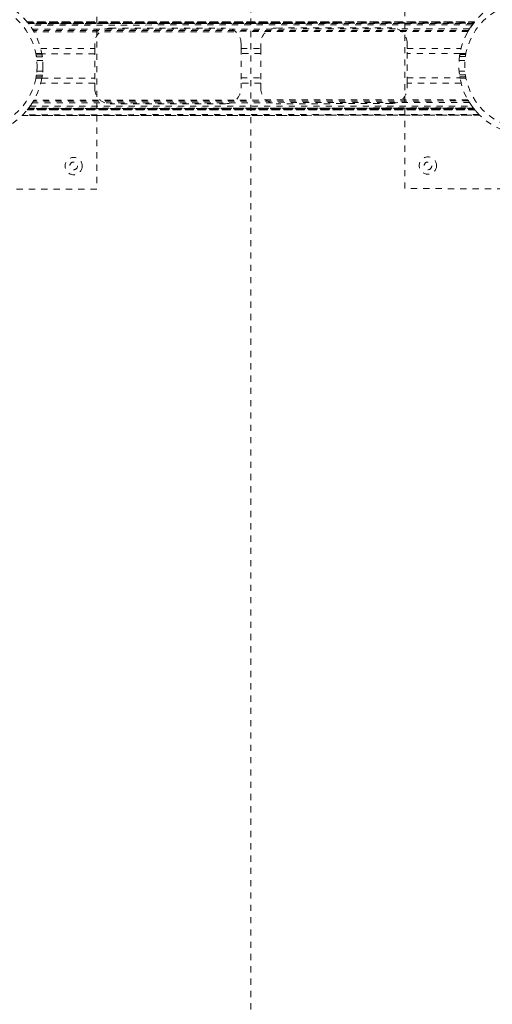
# Model space of a CAD drawing. Header units: inches. Extents: x 55.8 to 127.3, y 37.5 to 109.
# Tile 6 of 12: x 87.8 to 95.4, y 53.5 to 69.5. Entities that reach past the tile are written whole.
import ezdxf

# ---------------------------------------------------------------- set-up
doc = ezdxf.new("R2010")
doc.units = ezdxf.units.IN
doc.header["$MEASUREMENT"] = 0
doc.linetypes.add('SLD-Dashed', pattern=[0.075, 0.05, -0.025])
doc.linetypes.add('SLD-Solid', pattern=[0])

msp = doc.modelspace()

# ---------------------------------------------------------------- linework, layer by layer
at = {"color": 7, "linetype": 'SLD-Dashed', "lineweight": 0}
for p, q in [((91.501, 37.58), (91.501, 108.844)), ((91.501, 37.58), (91.501, 108.844)), ((89.005, 70.708), (89, 66.708)), ((94, 66.717), (94.005, 70.717)), ((87.871, 69.426), (95.134, 69.429)), ((95.134, 69.429), (87.871, 69.426)), ((87.871, 69.426), (87.875, 69.421)), ((95.13, 69.424), (87.875, 69.421)), ((95.129, 69.423), (87.876, 69.42)), ((87.878, 69.417), (95.127, 69.42)), ((95.127, 69.42), (87.878, 69.417)), ((87.888, 69.405), (95.118, 69.409)), ((87.891, 69.401), (95.114, 69.404)), ((95.113, 69.402), (87.892, 69.399)), ((95.111, 69.4), (87.894, 69.397)), ((95.094, 69.378), (87.911, 69.375)), ((95.05, 69.312), (87.955, 69.309)), ((95.034, 69.287), (87.971, 69.284)), ((89.218, 69.326), (91.093, 69.327)), ((91.913, 69.327), (93.788, 69.328)), ((95.05, 69.312), (95.053, 69.317)), ((95.099, 69.384), (95.127, 69.42)), ((95.13, 69.424), (95.134, 69.429)), ((95.024, 69.269), (87.981, 69.266)), ((88.092, 68.992), (88.968, 68.993)), ((88.968, 68.993), (88.968, 69.076)), ((91.343, 69.077), (91.343, 68.994)), ((91.343, 68.994), (91.663, 68.994)), ((91.663, 68.994), (91.663, 69.077)), ((94.038, 69.078), (94.038, 68.995)), ((94.038, 68.995), (94.914, 68.995)), ((88.11, 68.911), (88.014, 68.911)), ((88.017, 68.891), (88.113, 68.891)), ((88.118, 68.861), (88.022, 68.861)), ((88.022, 68.861), (88.118, 68.861)), ((88.968, 68.909), (88.11, 68.908)), ((91.663, 68.91), (91.343, 68.91)), ((94.895, 68.911), (94.038, 68.911)), ((94.881, 68.801), (94.977, 68.801)), ((94.984, 68.864), (94.888, 68.864)), ((94.888, 68.864), (94.984, 68.864)), ((94.892, 68.894), (94.989, 68.894)), ((94.992, 68.914), (94.895, 68.914)), ((88.029, 68.798), (88.124, 68.798)), ((88.014, 68.511), (88.111, 68.511)), ((88.113, 68.531), (88.017, 68.531)), ((88.022, 68.561), (88.118, 68.561)), ((88.118, 68.561), (88.022, 68.561)), ((88.125, 68.624), (88.029, 68.624)), ((88.111, 68.513), (88.968, 68.514)), ((91.343, 68.515), (91.663, 68.515)), ((94.038, 68.516), (94.895, 68.516)), ((94.977, 68.627), (94.881, 68.627)), ((94.888, 68.564), (94.984, 68.564)), ((94.984, 68.564), (94.888, 68.564)), ((94.989, 68.534), (94.892, 68.534)), ((94.895, 68.514), (94.992, 68.514)), ((88.968, 68.43), (88.092, 68.429)), ((88.968, 68.346), (88.968, 68.43)), ((91.663, 68.431), (91.343, 68.431)), ((91.343, 68.431), (91.343, 68.347)), ((91.663, 68.347), (91.663, 68.431)), ((94.914, 68.432), (94.038, 68.432)), ((94.038, 68.432), (94.038, 68.348)), ((87.876, 68), (87.872, 67.996)), ((87.876, 68), (95.131, 68.004)), ((87.907, 68.041), (87.879, 68.004)), ((95.128, 68.008), (87.879, 68.004)), ((87.879, 68.004), (95.127, 68.008)), ((87.883, 68.01), (95.123, 68.013)), ((95.115, 68.024), (87.891, 68.02)), ((95.116, 68.022), (87.891, 68.019)), ((87.893, 68.022), (95.113, 68.025)), ((87.895, 68.024), (95.112, 68.028)), ((87.917, 68.055), (95.089, 68.058)), ((87.956, 68.112), (87.953, 68.108)), ((95.051, 68.115), (87.956, 68.112)), ((95.035, 68.141), (87.971, 68.138)), ((95.025, 68.159), (87.982, 68.155)), ((91.093, 68.097), (89.218, 68.096)), ((93.788, 68.098), (91.913, 68.097)), ((95.135, 67.999), (95.131, 68.004)), ((87.788, 67.906), (95.218, 67.909)), ((95.217, 67.909), (87.789, 67.906)), ((87.789, 67.906), (87.79, 67.906)), ((87.79, 67.906), (95.217, 67.909)), ((95.205, 67.921), (87.801, 67.918)), ((95.135, 67.999), (87.872, 67.996)), ((87.872, 67.996), (95.135, 67.999)), ((89, 66.708), (85, 66.713)), ((98, 66.712), (94, 66.717))]:
    msp.add_line(p, q, dxfattribs=at)
at = {"color": 7, "linetype": 'SLD-Dashed', "lineweight": 0, "flags": 128}
for points in [[(87.875, 69.421), (87.88, 69.415), (87.888, 69.405)], [(95.118, 69.409), (95.126, 69.419), (95.131, 69.425)], [(88.968, 68.993), (88.968, 68.974), (88.968, 68.942), (88.968, 68.896), (88.968, 68.84), (88.968, 68.778), (88.968, 68.711), (88.968, 68.645), (88.968, 68.582), (88.968, 68.526), (88.968, 68.481), (88.968, 68.448), (88.968, 68.43)], [(91.343, 68.994), (91.343, 68.975), (91.343, 68.943), (91.343, 68.897), (91.343, 68.842), (91.343, 68.779), (91.343, 68.712), (91.343, 68.646), (91.343, 68.583), (91.343, 68.527), (91.343, 68.482), (91.343, 68.449), (91.343, 68.431)], [(91.663, 68.994), (91.663, 68.976), (91.663, 68.943), (91.663, 68.897), (91.663, 68.842), (91.663, 68.779), (91.663, 68.712), (91.663, 68.646), (91.663, 68.583), (91.663, 68.527), (91.663, 68.482), (91.663, 68.449), (91.663, 68.431)], [(94.038, 68.432), (94.038, 68.45), (94.038, 68.483), (94.038, 68.529), (94.038, 68.584), (94.038, 68.647), (94.038, 68.713), (94.038, 68.78), (94.038, 68.843), (94.038, 68.898), (94.038, 68.944), (94.038, 68.977), (94.038, 68.995)], [(88.014, 68.908), (88.014, 68.906), (88.017, 68.891)], [(88.11, 68.908), (88.112, 68.897), (88.116, 68.872)], [(88.11, 68.908), (88.111, 68.906), (88.113, 68.891)], [(94.892, 68.894), (94.895, 68.912), (94.895, 68.911)], [(94.895, 68.908), (94.895, 68.91), (94.895, 68.911)], [(94.989, 68.894), (94.992, 68.912), (94.992, 68.911)], [(88.017, 68.531), (88.014, 68.512), (88.014, 68.513)], [(88.113, 68.531), (88.11, 68.512), (88.111, 68.513)], [(88.111, 68.517), (88.111, 68.515), (88.111, 68.513)], [(94.895, 68.516), (94.894, 68.527), (94.892, 68.536)], [(94.895, 68.516), (94.895, 68.518), (94.892, 68.534)], [(94.992, 68.516), (94.992, 68.518), (94.989, 68.534)], [(87.876, 68.001), (87.873, 67.997), (87.872, 67.996), (87.872, 67.996)]]:
    msp.add_lwpolyline(points, dxfattribs=at)
at = {"color": 7, "linetype": 'SLD-Solid', "lineweight": 15}
for radius in [35.75, 35.632]:
    msp.add_circle((91.501, 73.212), radius, dxfattribs=at)
at = {"color": 7, "linetype": 'SLD-Dashed', "lineweight": 0}
for centre, radius in [((87.003, 68.71), 1.125), ((96.003, 68.714), 1.125), ((87.003, 68.71), 1.03), ((96.003, 68.714), 1.03), ((88.626, 67.083), 0.14), ((94.376, 67.091), 0.141), ((88.626, 67.087), 0.0625), ((94.376, 67.087), 0.0625)]:
    msp.add_circle(centre, radius, dxfattribs=at)
at = {"color": 7, "linetype": 'SLD-Solid', "lineweight": 15}
msp.add_arc((91.501, 73.212), 35.632, 180, 0, dxfattribs=at)
at = {"color": 7, "linetype": 'SLD-Dashed', "lineweight": 0}
for centre, radius, start, end in [((87.027, 68.732), 1.092, 37.642, 45.7861), ((87.003, 68.71), 1.125, 29.601, 32.1611), ((89.218, 69.076), 0.25, 90.0255, 180.0255), ((91.093, 69.077), 0.25, 0.0255, 90.0255), ((91.913, 69.077), 0.25, 90.0255, 180.0255), ((93.788, 69.078), 0.25, 0.0255, 90.0255), ((96.004, 68.714), 1.126, 147.8917, 150.4482), ((96.003, 68.714), 1.125, 142.2891, 149.4092), ((95.995, 68.72), 1.115, 141.1292, 142.4367), ((87.003, 68.71), 1.03, 8.399, 10.0905), ((87.003, 68.71), 1.125, 7.6877, 9.2324), ((96.004, 68.714), 1.126, 170.8194, 172.3625), ((96.007, 68.714), 1.035, 169.965, 171.6481), ((87.003, 68.71), 1.03, 355.1702, 4.8808), ((87.002, 68.71), 1.03, 349.9613, 351.6513), ((87.006, 68.71), 1.122, 350.8165, 352.3655), ((89.218, 68.346), 0.25, 180.0255, 270.0255), ((91.093, 68.347), 0.25, 270.0255, 0.0255), ((91.913, 68.347), 0.25, 180.0255, 270.0255), ((93.788, 68.348), 0.25, 270.0255, 0.0255), ((87.003, 68.71), 1.125, 321.1347, 322.4313), ((87.003, 68.71), 1.125, 322.2895, 329.4089), ((87.004, 68.71), 1.124, 327.8884, 330.4511), ((96.003, 68.714), 1.125, 209.6014, 212.1607), ((96.005, 68.716), 1.127, 217.6213, 218.9147), ((95.978, 68.693), 1.092, 217.6426, 225.7856), ((96.002, 68.714), 1.124, 217.9479, 219.4897), ((87.007, 68.706), 1.119, 314.3311, 315.2081)]:
    msp.add_arc(centre, radius, start, end, dxfattribs=at)

doc.saveas('drawing.dxf')
